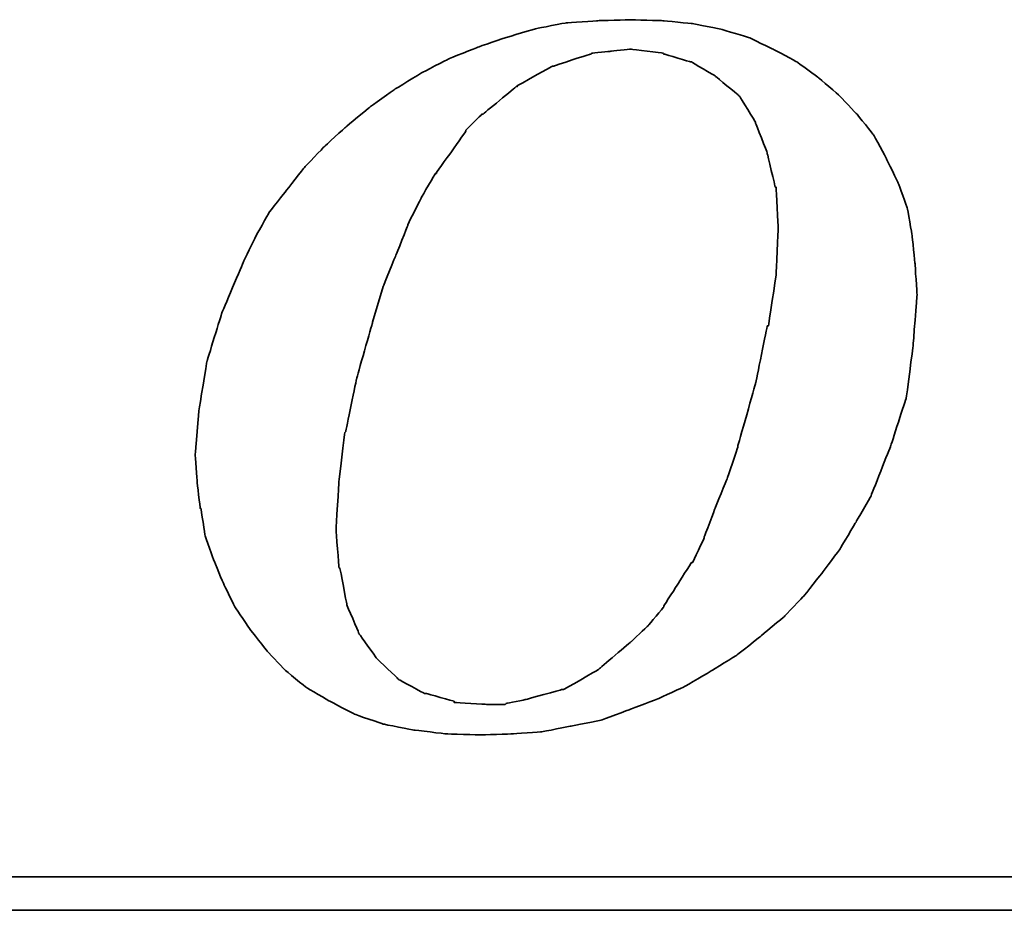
# Model space of a CAD drawing. Header units: millimetres. Extents: x -1 to 163, y -1 to 94.
# Tile 36 of 51: x 130.75 to 132.92, y 46.02 to 47.98. Entities that reach past the tile are written whole.
import ezdxf

# ---------------------------------------------------------------- set-up
doc = ezdxf.new("R2010")
doc.units = ezdxf.units.MM
doc.header["$LTSCALE"] = 0.1
doc.layers.add('DIM', color=4, linetype='CONTINUOUS')
doc.layers.add('layer 1', color=7, linetype='CONTINUOUS')

# ---------------------------------------------------------------- blocks, each defined once
blk = doc.blocks.new('TBI MOTION logo(完整正式版)')
at = {"layer": 'layer 1', "color": 22, "lineweight": 35}
for points, knots in [([(-11.34375, -6.98375), (-11.34375, -6.98375), (-10.91375, -7.43875), (-10.91375, -7.43875), (-10.91375, -7.43875), (-10.91375, -7.43875), (-10.38625, -7.87125), (-10.38625, -7.87125), (-10.38625, -7.87125), (-10.38625, -7.87125), (-9.81125, -8.20375), (-9.81125, -8.20375), (-9.81125, -8.20375), (-9.81125, -8.20375), (-9.21125, -8.51875), (-9.21125, -8.51875), (-9.21125, -8.51875), (-9.21125, -8.51875), (-8.51625, -8.75875), (-8.51625, -8.75875), (-8.51625, -8.75875), (-8.51625, -8.75875), (-7.77125, -8.90375), (-7.77125, -8.90375), (-7.77125, -8.90375), (-7.77125, -8.90375), (-6.97875, -8.99875), (-6.97875, -8.99875), (-6.97875, -8.99875), (-6.97875, -8.99875), (-6.14125, -9.02375), (-6.14125, -9.02375), (-6.14125, -9.02375), (-6.14125, -9.02375), (-5.37125, -8.99875), (-5.37125, -8.99875), (-5.37125, -8.99875), (-5.37125, -8.99875), (-4.65375, -8.94875), (-4.65375, -8.94875), (-4.65375, -8.94875), (-4.65375, -8.94875), (-3.93375, -8.80625), (-3.93375, -8.80625), (-3.93375, -8.80625), (-3.93375, -8.80625), (-3.21375, -8.66375), (-3.21375, -8.66375), (-3.21375, -8.66375), (-3.21375, -8.66375), (-2.49375, -8.39875), (-2.49375, -8.39875), (-2.49375, -8.39875), (-2.49375, -8.39875), (-1.79875, -8.13375), (-1.79875, -8.13375), (-1.79875, -8.13375), (-1.79875, -8.13375), (-1.17375, -7.84375), (-1.17375, -7.84375), (-1.17375, -7.84375), (-1.17375, -7.84375), (-0.52375, -7.46375), (-0.52375, -7.46375), (-0.52375, -7.46375), (-0.52375, -7.46375), (0.10124, -7.07875), (0.10124, -7.07875), (0.10124, -7.07875), (0.10124, -7.07875), (0.67625, -6.62375), (0.67625, -6.62375), (0.67625, -6.62375), (0.67625, -6.62375), (1.24874, -6.14375), (1.24874, -6.14375), (1.24874, -6.14375), (1.24874, -6.14375), (1.72874, -5.64125), (1.72874, -5.64125), (1.72874, -5.64125), (1.72874, -5.64125), (2.18624, -5.06375), (2.18624, -5.06375), (2.18624, -5.06375), (2.18624, -5.06375), (2.61625, -4.48874), (2.61625, -4.48874), (2.61625, -4.48874), (2.61625, -4.48874), (3.00125, -3.83874), (3.00125, -3.83874), (3.00125, -3.83874), (3.00125, -3.83874), (3.36124, -3.21374), (3.36124, -3.21374), (3.36124, -3.21374), (3.36124, -3.21374), (3.84374, -1.99125), (3.84374, -1.99125), (3.84374, -1.99125), (3.84374, -1.99125), (4.22625, -0.81875), (4.22625, -0.81875), (4.22625, -0.81875), (4.22625, -0.81875), (4.39125, 0.45624), (4.39125, 0.45624), (4.39125, 0.45624), (4.39125, 0.45624), (4.48874, 1.70124), (4.48874, 1.70124), (4.48874, 1.70124), (4.48874, 1.70124), (4.43874, 2.44625), (4.43874, 2.44625), (4.43874, 2.44625), (4.43874, 2.44625), (4.36874, 3.14125), (4.36874, 3.14125), (4.36874, 3.14125), (4.36874, 3.14125), (4.25125, 3.81125), (4.25125, 3.81125), (4.25125, 3.81125), (4.25125, 3.81125), (4.03124, 4.41125), (4.03124, 4.41125), (4.03124, 4.41125), (4.03124, 4.41125), (3.74374, 5.01125), (3.74374, 5.01125), (3.74374, 5.01125), (3.74374, 5.01125), (3.43124, 5.58875), (3.43124, 5.58875), (3.43124, 5.58875), (3.43124, 5.58875), (3.02625, 6.09125), (3.02625, 6.09125), (3.02625, 6.09125), (3.02625, 6.09125), (2.59374, 6.54875), (2.59374, 6.54875), (2.59374, 6.54875), (2.59374, 6.54875), (2.09124, 6.98125), (2.09124, 6.98125), (2.09124, 6.98125), (2.09124, 6.98125), (1.56124, 7.36625), (1.56124, 7.36625), (1.56124, 7.36625), (1.56124, 7.36625), (0.98624, 7.67625), (0.98624, 7.67625), (0.98624, 7.67625), (0.98624, 7.67625), (0.38624, 7.96375), (0.38624, 7.96375), (0.38624, 7.96375), (0.38624, 7.96375), (-0.25875, 8.15625), (-0.25875, 8.15625), (-0.25875, 8.15625), (-0.25875, 8.15625), (-0.98125, 8.30125), (-0.98125, 8.30125), (-0.98125, 8.30125), (-0.98125, 8.30125), (-1.70124, 8.37125), (-1.70124, 8.37125), (-1.70124, 8.37125), (-1.70124, 8.37125), (-2.49375, 8.39624), (-2.49375, 8.39624), (-2.49375, 8.39624), (-2.49375, 8.39624), (-3.28625, 8.37125), (-3.28625, 8.37125), (-3.28625, 8.37125), (-3.28625, 8.37125), (-4.05125, 8.32125), (-4.05125, 8.32125), (-4.05125, 8.32125), (-4.05125, 8.32125), (-4.77375, 8.18125), (-4.77375, 8.18125), (-4.77375, 8.18125), (-4.77375, 8.18125), (-5.51625, 7.96375), (-5.51625, 7.96375), (-5.51625, 7.96375), (-5.51625, 7.96375), (-6.21125, 7.72625), (-6.21125, 7.72625), (-6.21125, 7.72625), (-6.21125, 7.72625), (-6.92875, 7.43625), (-6.92875, 7.43625), (-6.92875, 7.43625), (-6.92875, 7.43625), (-7.57875, 7.10125), (-7.57875, 7.10125), (-7.57875, 7.10125), (-7.57875, 7.10125), (-8.24875, 6.69125), (-8.24875, 6.69125), (-8.24875, 6.69125), (-8.24875, 6.69125), (-8.84875, 6.26125), (-8.84875, 6.26125), (-8.84875, 6.26125), (-8.84875, 6.26125), (-9.42625, 5.78125), (-9.42625, 5.78125), (-9.42625, 5.78125), (-9.42625, 5.78125), (-9.95375, 5.30125), (-9.95375, 5.30125), (-9.95375, 5.30125), (-9.95375, 5.30125), (-10.43375, 4.79624), (-10.43375, 4.79624), (-10.43375, 4.79624), (-10.43375, 4.79624), (-10.88875, 4.22125), (-10.88875, 4.22125), (-10.88875, 4.22125), (-10.88875, 4.22125), (-11.29875, 3.69375), (-11.29875, 3.69375), (-11.29875, 3.69375), (-11.29875, 3.69375), (-11.63375, 3.09125), (-11.63375, 3.09125), (-11.63375, 3.09125), (-11.63375, 3.09125), (-11.91875, 2.49625), (-11.91875, 2.49625), (-11.91875, 2.49625), (-11.91875, 2.49625), (-12.44875, 1.24625), (-12.44875, 1.24625), (-12.44875, 1.24625), (-12.44875, 1.24625), (-12.80875, 0.06874), (-12.80875, 0.06874), (-12.80875, 0.06874), (-12.80875, 0.06874), (-12.99875, -1.07875), (-12.99875, -1.07875), (-12.99875, -1.07875), (-12.99875, -1.07875), (-13.09375, -2.18375), (-13.09375, -2.18375), (-13.09375, -2.18375), (-13.09375, -2.18375), (-13.04875, -2.85375), (-13.04875, -2.85375), (-13.04875, -2.85375), (-13.04875, -2.85375), (-12.97375, -3.50375), (-12.97375, -3.50375), (-12.97375, -3.50375), (-12.97375, -3.50375), (-12.95375, -3.50375), (-12.95375, -3.50375), (-12.95375, -3.50375), (-12.95375, -3.50375), (-12.85375, -4.17375), (-12.85375, -4.17375), (-12.85375, -4.17375), (-12.85375, -4.17375), (-12.63875, -4.77624), (-12.63875, -4.77624), (-12.63875, -4.77624), (-12.63875, -4.77624), (-12.39875, -5.35125), (-12.39875, -5.35125), (-12.39875, -5.35125), (-12.39875, -5.35125), (-12.11375, -5.92875), (-12.11375, -5.92875), (-12.11375, -5.92875), (-12.11375, -5.92875), (-11.75375, -6.45375), (-11.75375, -6.45375), (-11.75375, -6.45375), (-11.75375, -6.45375), (-11.34375, -6.98375), (-11.34375, -6.98375)], [0, 0, 0, 0, 0.01369863, 0.01369863, 0.01369863, 0.01369864, 0.02739726, 0.02739726, 0.02739726, 0.02739727, 0.04109589, 0.04109589, 0.04109589, 0.0410959, 0.05479452, 0.05479452, 0.05479452, 0.05479453, 0.06849315, 0.06849315, 0.06849315, 0.06849316, 0.08219178, 0.08219178, 0.08219178, 0.08219179, 0.09589041, 0.09589041, 0.09589041, 0.09589042, 0.10958904, 0.10958904, 0.10958904, 0.10958905, 0.12328767, 0.12328767, 0.12328767, 0.12328768, 0.1369863, 0.1369863, 0.1369863, 0.13698631, 0.15068493, 0.15068493, 0.15068493, 0.15068494, 0.16438356, 0.16438356, 0.16438356, 0.16438357, 0.17808219, 0.17808219, 0.17808219, 0.1780822, 0.19178082, 0.19178082, 0.19178082, 0.19178083, 0.20547945, 0.20547945, 0.20547945, 0.20547946, 0.21917808, 0.21917808, 0.21917808, 0.21917809, 0.23287671, 0.23287671, 0.23287671, 0.23287672, 0.24657534, 0.24657534, 0.24657534, 0.24657535, 0.26027397, 0.26027397, 0.26027397, 0.26027398, 0.2739726, 0.2739726, 0.2739726, 0.27397261, 0.28767123, 0.28767123, 0.28767123, 0.28767124, 0.30136986, 0.30136986, 0.30136986, 0.30136987, 0.31506849, 0.31506849, 0.31506849, 0.3150685, 0.32876712, 0.32876712, 0.32876712, 0.32876713, 0.34246575, 0.34246575, 0.34246575, 0.34246576, 0.35616438, 0.35616438, 0.35616438, 0.35616439, 0.36986301, 0.36986301, 0.36986301, 0.36986302, 0.38356164, 0.38356164, 0.38356164, 0.38356165, 0.39726027, 0.39726027, 0.39726027, 0.39726028, 0.4109589, 0.4109589, 0.4109589, 0.41095891, 0.42465753, 0.42465753, 0.42465753, 0.42465754, 0.43835616, 0.43835616, 0.43835616, 0.43835617, 0.45205479, 0.45205479, 0.45205479, 0.4520548, 0.46575342, 0.46575342, 0.46575342, 0.46575343, 0.47945205, 0.47945205, 0.47945205, 0.47945206, 0.49315068, 0.49315068, 0.49315068, 0.49315069, 0.50684932, 0.50684932, 0.50684932, 0.50684933, 0.52054795, 0.52054795, 0.52054795, 0.52054796, 0.53424658, 0.53424658, 0.53424658, 0.53424659, 0.54794521, 0.54794521, 0.54794521, 0.54794522, 0.56164384, 0.56164384, 0.56164384, 0.56164385, 0.57534247, 0.57534247, 0.57534247, 0.57534248, 0.5890411, 0.5890411, 0.5890411, 0.58904111, 0.60273973, 0.60273973, 0.60273973, 0.60273974, 0.61643836, 0.61643836, 0.61643836, 0.61643837, 0.63013699, 0.63013699, 0.63013699, 0.630137, 0.64383562, 0.64383562, 0.64383562, 0.64383563, 0.65753425, 0.65753425, 0.65753425, 0.65753426, 0.67123288, 0.67123288, 0.67123288, 0.67123289, 0.68493151, 0.68493151, 0.68493151, 0.68493152, 0.69863014, 0.69863014, 0.69863014, 0.69863015, 0.71232877, 0.71232877, 0.71232877, 0.71232878, 0.7260274, 0.7260274, 0.7260274, 0.72602741, 0.73972603, 0.73972603, 0.73972603, 0.73972604, 0.75342466, 0.75342466, 0.75342466, 0.75342467, 0.76712329, 0.76712329, 0.76712329, 0.7671233, 0.78082192, 0.78082192, 0.78082192, 0.78082193, 0.79452055, 0.79452055, 0.79452055, 0.79452056, 0.80821918, 0.80821918, 0.80821918, 0.80821919, 0.82191781, 0.82191781, 0.82191781, 0.82191782, 0.83561644, 0.83561644, 0.83561644, 0.83561645, 0.84931507, 0.84931507, 0.84931507, 0.84931508, 0.8630137, 0.8630137, 0.8630137, 0.86301371, 0.87671233, 0.87671233, 0.87671233, 0.87671234, 0.89041096, 0.89041096, 0.89041096, 0.89041097, 0.90410959, 0.90410959, 0.90410959, 0.9041096, 0.91780822, 0.91780822, 0.91780822, 0.91780823, 0.93150685, 0.93150685, 0.93150685, 0.93150686, 0.94520548, 0.94520548, 0.94520548, 0.94520549, 0.95890411, 0.95890411, 0.95890411, 0.95890412, 0.97260274, 0.97260274, 0.97260274, 0.97260275, 0.98630137, 0.98630137, 0.98630137, 0.98630138, 1, 1, 1, 1]), ([(-8.77875, 1.03124), (-8.77875, 1.03124), (-8.51625, 1.89625), (-8.51625, 1.89625), (-8.51625, 1.89625), (-8.51625, 1.89625), (-8.20375, 2.66375), (-8.20375, 2.66375), (-8.20375, 2.66375), (-8.20375, 2.66375), (-7.91625, 3.38125), (-7.91625, 3.38125), (-7.91625, 3.38125), (-7.91625, 3.38125), (-7.91625, 3.40624), (-7.91625, 3.40624), (-7.91625, 3.40624), (-7.91625, 3.40624), (-7.57875, 4.07624), (-7.57875, 4.07624), (-7.57875, 4.07624), (-7.57875, 4.07624), (-7.24375, 4.65125), (-7.24375, 4.65125), (-7.24375, 4.65125), (-7.24375, 4.65125), (-7.21875, 4.65125), (-7.21875, 4.65125), (-7.21875, 4.65125), (-7.21875, 4.65125), (-7.21875, 4.67624), (-7.21875, 4.67624), (-7.21875, 4.67624), (-7.21875, 4.67624), (-6.83625, 5.20375), (-6.83625, 5.20375), (-6.83625, 5.20375), (-6.83625, 5.20375), (-6.49875, 5.68625), (-6.49875, 5.68625), (-6.49875, 5.68625), (-6.49875, 5.68625), (-6.49875, 5.70625), (-6.49875, 5.70625), (-6.49875, 5.70625), (-6.49875, 5.70625), (-6.11625, 6.09125), (-6.11625, 6.09125), (-6.11625, 6.09125), (-6.11625, 6.09125), (-6.09125, 6.09125), (-6.09125, 6.09125), (-6.09125, 6.09125), (-6.09125, 6.09125), (-5.27375, 6.76625), (-5.27375, 6.76625), (-5.27375, 6.76625), (-5.27375, 6.76625), (-5.24875, 6.76625), (-5.24875, 6.76625), (-5.24875, 6.76625), (-5.24875, 6.76625), (-5.24875, 6.78625), (-5.24875, 6.78625), (-5.24875, 6.78625), (-5.24875, 6.78625), (-4.38875, 7.26624), (-4.38875, 7.26624), (-4.38875, 7.26624), (-4.38875, 7.26624), (-4.36125, 7.26624), (-4.36125, 7.26624), (-4.36125, 7.26624), (-4.36125, 7.26624), (-3.93375, 7.41125), (-3.93375, 7.41125), (-3.93375, 7.41125), (-3.93375, 7.41125), (-3.47375, 7.55625), (-3.47375, 7.55625), (-3.47375, 7.55625), (-3.47375, 7.55625), (-3.45375, 7.55625), (-3.45375, 7.55625), (-3.45375, 7.55625), (-3.45375, 7.55625), (-3.42875, 7.58124), (-3.42875, 7.58124), (-3.42875, 7.58124), (-3.42875, 7.58124), (-2.97375, 7.62625), (-2.97375, 7.62625), (-2.97375, 7.62625), (-2.97375, 7.62625), (-2.49375, 7.67625), (-2.49375, 7.67625), (-2.49375, 7.67625), (-2.49375, 7.67625), (-2.46875, 7.67625), (-2.46875, 7.67625), (-2.46875, 7.67625), (-2.46875, 7.67625), (-1.70124, 7.58124), (-1.70124, 7.58124), (-1.70124, 7.58124), (-1.70124, 7.58124), (-1.67875, 7.55625), (-1.67875, 7.55625), (-1.67875, 7.55625), (-1.67875, 7.55625), (-1.65375, 7.55625), (-1.65375, 7.55625), (-1.65375, 7.55625), (-1.65375, 7.55625), (-1.03125, 7.36625), (-1.03125, 7.36625), (-1.03125, 7.36625), (-1.03125, 7.36625), (-1.00625, 7.36625), (-1.00625, 7.36625), (-1.00625, 7.36625), (-1.00625, 7.36625), (-0.43124, 7.02624), (-0.43124, 7.02624), (-0.43124, 7.02624), (-0.43124, 7.02624), (-0.40625, 7.00624), (-0.40625, 7.00624), (-0.40625, 7.00624), (-0.40625, 7.00624), (0.12124, 6.57124), (0.12124, 6.57124), (0.12124, 6.57124), (0.12124, 6.57124), (0.14624, 6.54875), (0.14624, 6.54875), (0.14624, 6.54875), (0.14624, 6.54875), (0.17124, 6.52375), (0.17124, 6.52375), (0.17124, 6.52375), (0.17124, 6.52375), (0.55625, 5.89875), (0.55625, 5.89875), (0.55625, 5.89875), (0.55625, 5.89875), (0.55625, 5.87625), (0.55625, 5.87625), (0.55625, 5.87625), (0.55625, 5.87625), (0.84124, 5.15625), (0.84124, 5.15625), (0.84124, 5.15625), (0.84124, 5.15625), (0.84124, 5.13125), (0.84124, 5.13125), (0.84124, 5.13125), (0.84124, 5.13125), (1.03624, 4.31875), (1.03624, 4.31875), (1.03624, 4.31875), (1.03624, 4.31875), (1.05624, 4.31875), (1.05624, 4.31875), (1.05624, 4.31875), (1.05624, 4.31875), (1.05624, 4.29125), (1.05624, 4.29125), (1.05624, 4.29125), (1.05624, 4.29125), (1.10625, 3.33125), (1.10625, 3.33125), (1.10625, 3.33125), (1.10625, 3.33125), (1.10625, 3.30875), (1.10625, 3.30875), (1.10625, 3.30875), (1.10625, 3.30875), (1.05624, 2.20624), (1.05624, 2.20624), (1.05624, 2.20624), (1.05624, 2.20624), (1.05624, 2.18124), (1.05624, 2.18124), (1.05624, 2.18124), (1.05624, 2.18124), (0.86624, 0.93624), (0.86624, 0.93624), (0.86624, 0.93624), (0.86624, 0.93624), (0.84124, 0.93624), (0.84124, 0.93624), (0.84124, 0.93624), (0.84124, 0.93624), (0.55625, -0.45874), (0.55625, -0.45874), (0.55625, -0.45874), (0.55625, -0.45874), (0.12124, -1.99125), (0.12124, -1.99125), (0.12124, -1.99125), (0.12124, -1.99125), (0.12124, -2.01874), (0.12124, -2.01874), (0.12124, -2.01874), (0.12124, -2.01874), (-0.13874, -2.78375), (-0.13874, -2.78375), (-0.13874, -2.78375), (-0.13874, -2.78375), (-0.43124, -3.50375), (-0.43124, -3.50375), (-0.43124, -3.50375), (-0.43124, -3.50375), (-0.69375, -4.19875), (-0.69375, -4.19875), (-0.69375, -4.19875), (-0.69375, -4.19875), (-0.69375, -4.22375), (-0.69375, -4.22375), (-0.69375, -4.22375), (-0.69375, -4.22375), (-0.98125, -4.82374), (-0.98125, -4.82374), (-0.98125, -4.82374), (-0.98125, -4.82374), (-1.00625, -4.82374), (-1.00625, -4.82374), (-1.00625, -4.82374), (-1.00625, -4.82374), (-1.33875, -5.35125), (-1.33875, -5.35125), (-1.33875, -5.35125), (-1.33875, -5.35125), (-1.67875, -5.87875), (-1.67875, -5.87875), (-1.67875, -5.87875), (-1.67875, -5.87875), (-1.67875, -5.90375), (-1.67875, -5.90375), (-1.67875, -5.90375), (-1.67875, -5.90375), (-2.05875, -6.35875), (-2.05875, -6.35875), (-2.05875, -6.35875), (-2.05875, -6.35875), (-2.08375, -6.38375), (-2.08375, -6.38375), (-2.08375, -6.38375), (-2.08375, -6.38375), (-2.46875, -6.74375), (-2.46875, -6.74375), (-2.46875, -6.74375), (-2.46875, -6.74375), (-3.25875, -7.41625), (-3.25875, -7.41625), (-3.25875, -7.41625), (-3.25875, -7.41625), (-3.28625, -7.43875), (-3.28625, -7.43875), (-3.28625, -7.43875), (-3.28625, -7.43875), (-4.12375, -7.91875), (-4.12375, -7.91875), (-4.12375, -7.91875), (-4.12375, -7.91875), (-4.14875, -7.91875), (-4.14875, -7.91875), (-4.14875, -7.91875), (-4.14875, -7.91875), (-4.17125, -7.91875), (-4.17125, -7.91875), (-4.17125, -7.91875), (-4.17125, -7.91875), (-5.03375, -8.15875), (-5.03375, -8.15875), (-5.03375, -8.15875), (-5.03375, -8.15875), (-5.51625, -8.25625), (-5.51625, -8.25625), (-5.51625, -8.25625), (-5.51625, -8.25625), (-5.54125, -8.27875), (-5.54125, -8.27875), (-5.54125, -8.27875), (-5.54125, -8.27875), (-5.56375, -8.27875), (-5.56375, -8.27875), (-5.56375, -8.27875), (-5.56375, -8.27875), (-5.99625, -8.27875), (-5.99625, -8.27875), (-5.99625, -8.27875), (-5.99625, -8.27875), (-6.76375, -8.23125), (-6.76375, -8.23125), (-6.76375, -8.23125), (-6.76375, -8.23125), (-6.78875, -8.23125), (-6.78875, -8.23125), (-6.78875, -8.23125), (-6.78875, -8.23125), (-6.78875, -8.20375), (-6.78875, -8.20375), (-6.78875, -8.20375), (-6.78875, -8.20375), (-7.45875, -8.01375), (-7.45875, -8.01375), (-7.45875, -8.01375), (-7.45875, -8.01375), (-7.48375, -8.01375), (-7.48375, -8.01375), (-7.48375, -8.01375), (-7.48375, -8.01375), (-7.50875, -8.01375), (-7.50875, -8.01375), (-7.50875, -8.01375), (-7.50875, -8.01375), (-8.13125, -7.67875), (-8.13125, -7.67875), (-8.13125, -7.67875), (-8.13125, -7.67875), (-8.15625, -7.65375), (-8.15625, -7.65375), (-8.15625, -7.65375), (-8.15625, -7.65375), (-8.65875, -7.17375), (-8.65875, -7.17375), (-8.65875, -7.17375), (-8.65875, -7.17375), (-8.68375, -7.14875), (-8.68375, -7.14875), (-8.68375, -7.14875), (-8.68375, -7.14875), (-9.08875, -6.57375), (-9.08875, -6.57375), (-9.08875, -6.57375), (-9.08875, -6.57375), (-9.11375, -6.54875), (-9.11375, -6.54875), (-9.11375, -6.54875), (-9.11375, -6.54875), (-9.11375, -6.52875), (-9.11375, -6.52875), (-9.11375, -6.52875), (-9.11375, -6.52875), (-9.40375, -5.85375), (-9.40375, -5.85375), (-9.40375, -5.85375), (-9.40375, -5.85375), (-9.40375, -5.82875), (-9.40375, -5.82875), (-9.40375, -5.82875), (-9.40375, -5.82875), (-9.56875, -4.96875), (-9.56875, -4.96875), (-9.56875, -4.96875), (-9.56875, -4.96875), (-9.59375, -4.94375), (-9.59375, -4.94375), (-9.59375, -4.94375), (-9.59375, -4.94375), (-9.66375, -4.03375), (-9.66375, -4.03375), (-9.66375, -4.03375), (-9.66375, -4.03375), (-9.66375, -4.00875), (-9.66375, -4.00875), (-9.66375, -4.00875), (-9.66375, -4.00875), (-9.59375, -2.85375), (-9.59375, -2.85375), (-9.59375, -2.85375), (-9.59375, -2.85375), (-9.45125, -1.65875), (-9.45125, -1.65875), (-9.45125, -1.65875), (-9.45125, -1.65875), (-9.42625, -1.63375), (-9.42625, -1.63375), (-9.42625, -1.63375), (-9.42625, -1.63375), (-9.16125, -0.33875), (-9.16125, -0.33875), (-9.16125, -0.33875), (-9.16125, -0.33875), (-8.77875, 1.00624), (-8.77875, 1.00624), (-8.77875, 1.00624), (-8.77875, 1.00624), (-8.77875, 1.03124), (-8.77875, 1.03124)], [0, 0, 0, 0, 0.01020408, 0.01020408, 0.01020408, 0.01020409, 0.02040816, 0.02040816, 0.02040816, 0.02040817, 0.03061224, 0.03061224, 0.03061224, 0.03061225, 0.04081633, 0.04081633, 0.04081633, 0.04081634, 0.05102041, 0.05102041, 0.05102041, 0.05102042, 0.06122449, 0.06122449, 0.06122449, 0.0612245, 0.07142857, 0.07142857, 0.07142857, 0.07142858, 0.08163265, 0.08163265, 0.08163265, 0.08163266, 0.09183673, 0.09183673, 0.09183673, 0.09183674, 0.10204082, 0.10204082, 0.10204082, 0.10204083, 0.1122449, 0.1122449, 0.1122449, 0.11224491, 0.12244898, 0.12244898, 0.12244898, 0.12244899, 0.13265306, 0.13265306, 0.13265306, 0.13265307, 0.14285714, 0.14285714, 0.14285714, 0.14285715, 0.15306122, 0.15306122, 0.15306122, 0.15306123, 0.16326531, 0.16326531, 0.16326531, 0.16326532, 0.17346939, 0.17346939, 0.17346939, 0.1734694, 0.18367347, 0.18367347, 0.18367347, 0.18367348, 0.19387755, 0.19387755, 0.19387755, 0.19387756, 0.20408163, 0.20408163, 0.20408163, 0.20408164, 0.21428571, 0.21428571, 0.21428571, 0.21428572, 0.2244898, 0.2244898, 0.2244898, 0.22448981, 0.23469388, 0.23469388, 0.23469388, 0.23469389, 0.24489796, 0.24489796, 0.24489796, 0.24489797, 0.25510204, 0.25510204, 0.25510204, 0.25510205, 0.26530612, 0.26530612, 0.26530612, 0.26530613, 0.2755102, 0.2755102, 0.2755102, 0.27551021, 0.28571429, 0.28571429, 0.28571429, 0.2857143, 0.29591837, 0.29591837, 0.29591837, 0.29591838, 0.30612245, 0.30612245, 0.30612245, 0.30612246, 0.31632653, 0.31632653, 0.31632653, 0.31632654, 0.32653061, 0.32653061, 0.32653061, 0.32653062, 0.33673469, 0.33673469, 0.33673469, 0.3367347, 0.34693878, 0.34693878, 0.34693878, 0.34693879, 0.35714286, 0.35714286, 0.35714286, 0.35714287, 0.36734694, 0.36734694, 0.36734694, 0.36734695, 0.37755102, 0.37755102, 0.37755102, 0.37755103, 0.3877551, 0.3877551, 0.3877551, 0.38775511, 0.39795918, 0.39795918, 0.39795918, 0.39795919, 0.40816327, 0.40816327, 0.40816327, 0.40816328, 0.41836735, 0.41836735, 0.41836735, 0.41836736, 0.42857143, 0.42857143, 0.42857143, 0.42857144, 0.43877551, 0.43877551, 0.43877551, 0.43877552, 0.44897959, 0.44897959, 0.44897959, 0.4489796, 0.45918367, 0.45918367, 0.45918367, 0.45918368, 0.46938776, 0.46938776, 0.46938776, 0.46938777, 0.47959184, 0.47959184, 0.47959184, 0.47959185, 0.48979592, 0.48979592, 0.48979592, 0.48979593, 0.5, 0.5, 0.5, 0.50000001, 0.51020408, 0.51020408, 0.51020408, 0.51020409, 0.52040816, 0.52040816, 0.52040816, 0.52040817, 0.53061224, 0.53061224, 0.53061224, 0.53061225, 0.54081633, 0.54081633, 0.54081633, 0.54081634, 0.55102041, 0.55102041, 0.55102041, 0.55102042, 0.56122449, 0.56122449, 0.56122449, 0.5612245, 0.57142857, 0.57142857, 0.57142857, 0.57142858, 0.58163265, 0.58163265, 0.58163265, 0.58163266, 0.59183673, 0.59183673, 0.59183673, 0.59183674, 0.60204082, 0.60204082, 0.60204082, 0.60204083, 0.6122449, 0.6122449, 0.6122449, 0.61224491, 0.62244898, 0.62244898, 0.62244898, 0.62244899, 0.63265306, 0.63265306, 0.63265306, 0.63265307, 0.64285714, 0.64285714, 0.64285714, 0.64285715, 0.65306122, 0.65306122, 0.65306122, 0.65306123, 0.66326531, 0.66326531, 0.66326531, 0.66326532, 0.67346939, 0.67346939, 0.67346939, 0.6734694, 0.68367347, 0.68367347, 0.68367347, 0.68367348, 0.69387755, 0.69387755, 0.69387755, 0.69387756, 0.70408163, 0.70408163, 0.70408163, 0.70408164, 0.71428571, 0.71428571, 0.71428571, 0.71428572, 0.7244898, 0.7244898, 0.7244898, 0.72448981, 0.73469388, 0.73469388, 0.73469388, 0.73469389, 0.74489796, 0.74489796, 0.74489796, 0.74489797, 0.75510204, 0.75510204, 0.75510204, 0.75510205, 0.76530612, 0.76530612, 0.76530612, 0.76530613, 0.7755102, 0.7755102, 0.7755102, 0.77551021, 0.78571429, 0.78571429, 0.78571429, 0.7857143, 0.79591837, 0.79591837, 0.79591837, 0.79591838, 0.80612245, 0.80612245, 0.80612245, 0.80612246, 0.81632653, 0.81632653, 0.81632653, 0.81632654, 0.82653061, 0.82653061, 0.82653061, 0.82653062, 0.83673469, 0.83673469, 0.83673469, 0.8367347, 0.84693878, 0.84693878, 0.84693878, 0.84693879, 0.85714286, 0.85714286, 0.85714286, 0.85714287, 0.86734694, 0.86734694, 0.86734694, 0.86734695, 0.87755102, 0.87755102, 0.87755102, 0.87755103, 0.8877551, 0.8877551, 0.8877551, 0.88775511, 0.89795918, 0.89795918, 0.89795918, 0.89795919, 0.90816327, 0.90816327, 0.90816327, 0.90816328, 0.91836735, 0.91836735, 0.91836735, 0.91836736, 0.92857143, 0.92857143, 0.92857143, 0.92857144, 0.93877551, 0.93877551, 0.93877551, 0.93877552, 0.94897959, 0.94897959, 0.94897959, 0.9489796, 0.95918367, 0.95918367, 0.95918367, 0.95918368, 0.96938776, 0.96938776, 0.96938776, 0.96938777, 0.97959184, 0.97959184, 0.97959184, 0.97959185, 0.98979592, 0.98979592, 0.98979592, 0.98979593, 1, 1, 1, 1]), ([(75.90875, -9.47875), (75.90875, -9.47875), (75.90875, -12.28625), (75.90875, -12.28625), (75.90875, -12.28625), (75.90875, -12.28625), (75.90875, -12.47875), (75.90875, -12.47875), (75.90875, -12.47875), (75.90875, -12.47875), (75.71625, -12.47875), (75.71625, -12.47875), (75.71625, -12.47875), (75.71625, -12.47875), (-88.32875, -12.47875), (-88.32875, -12.47875), (-88.32875, -12.47875), (-88.32875, -12.47875), (-88.32875, -13.29375), (-88.32875, -13.29375), (-88.32875, -13.29375), (-88.32875, -13.29375), (82.89125, -13.29375), (82.89125, -13.29375), (82.89125, -13.29375), (82.89125, -13.29375), (75.90875, -9.47875), (75.90875, -9.47875)], [0, 0, 0, 0, 0.14285714, 0.14285714, 0.14285714, 0.14285715, 0.28571429, 0.28571429, 0.28571429, 0.2857143, 0.42857143, 0.42857143, 0.42857143, 0.42857144, 0.57142857, 0.57142857, 0.57142857, 0.57142858, 0.71428571, 0.71428571, 0.71428571, 0.71428572, 0.85714286, 0.85714286, 0.85714286, 0.85714287, 1, 1, 1, 1])]:
    blk.add_open_spline(points, degree=3, knots=knots, dxfattribs=at)

msp = doc.modelspace()

# ---------------------------------------------------------------- block references
at = {"layer": 'DIM', "color": 7, "xscale": 0.0903878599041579, "yscale": 0.0903878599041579, "zscale": 0.0903878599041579}
msp.add_blockref('TBI MOTION logo(完整正式版)', (132.3221, 47.2187), dxfattribs=at)

doc.saveas('drawing.dxf')
